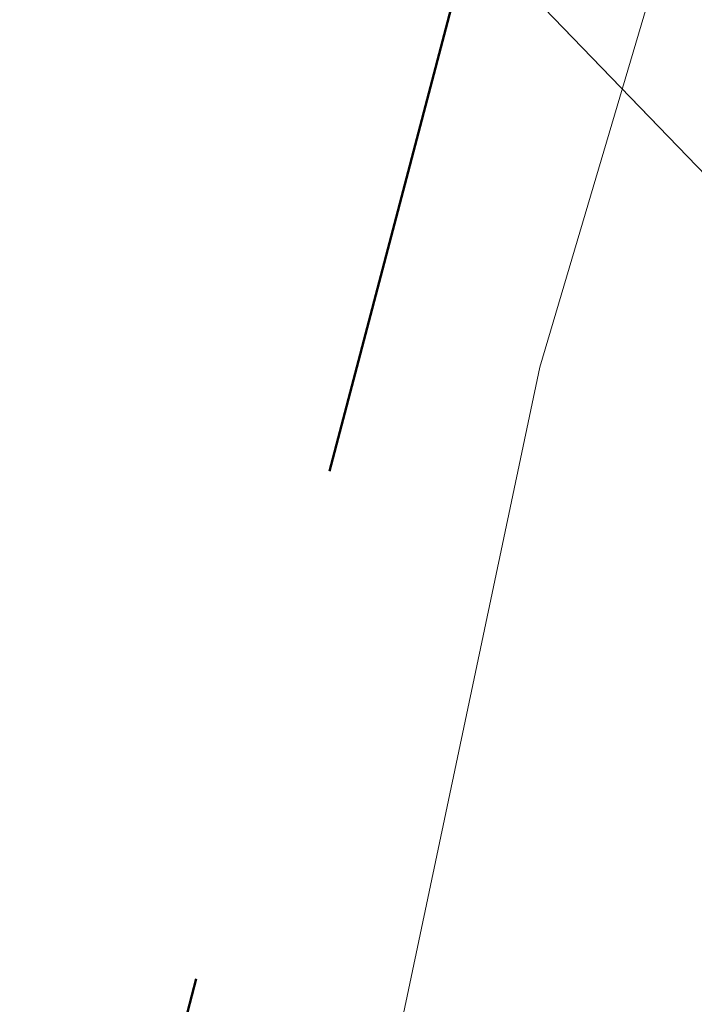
# Model space of a CAD drawing. Header units: metres. Extents: x 7523615 to 7533948, y 5492686 to 5502120.
# Tile 52 of 256: x 7529154.9 to 7529156.7, y 5498258.19 to 5498260.82. Entities that reach past the tile are written whole.
import ezdxf

# ---------------------------------------------------------------- set-up
doc = ezdxf.new("R2010")
doc.units = ezdxf.units.M
for name, pattern in [('1.4_1.4', [2.8, 1.4, -1.4]), ('egkk-500', [2, 1.5, -0.5]), ('egug-500', [1, 0.5, -0.5])]:
    doc.linetypes.add(name, pattern=pattern)

msp = doc.modelspace()

# ---------------------------------------------------------------- linework, layer by layer
at = {"layer": '217-kontur klasyfikacyjny', "color": 7, "linetype": 'egkk-500', "lineweight": 18, "flags": 128}
msp.add_lwpolyline([(7529158.69, 5498258.37), (7529150.66, 5498266.7)], dxfattribs=at)
at = {"layer": '218-kontur użytku gruntowego', "color": 7, "linetype": 'egug-500', "lineweight": 18, "flags": 128}
msp.add_lwpolyline([(7529158.69, 5498258.37), (7529150.66, 5498266.7)], dxfattribs=at)
at = {"layer": 'przewód telekomunikacyjny podziemny', "color": 7, "linetype": 'CONTINUOUS', "lineweight": 18, "flags": 128}
msp.add_lwpolyline([(7529179.84, 5498233.91), (7529152.37, 5498238.72), (7529152.01, 5498239.63), (7529156.29, 5498259.89), (7529158.82, 5498268.44), (7529158.75, 5498269.35), (7529158.05, 5498270.32), (7529158.54, 5498274.64), (7529160.86, 5498280.44), (7529161.16, 5498283.33), (7529161.17, 5498290.38), (7529162.58, 5498301.68), (7529162.02, 5498302.35), (7529119.57, 5498312.15), (7529119.01, 5498313.35), (7529127.22, 5498337.94), (7529126.73, 5498338.83), (7529106.18, 5498343.25), (7529080.64, 5498346.82), (7529070.05, 5498347.14), (7529022.82, 5498352.62)], dxfattribs=at)
at = {"layer": 'Zakres', "color": 5, "linetype": '1.4_1.4', "lineweight": 50, "flags": 128}
msp.add_lwpolyline([(7531743.27, 5499246.67), (7531674.19, 5499075.04), (7531617.162, 5499130.015), (7531497.218, 5499019.596), (7531360.693, 5498909.882), (7531137.385, 5498723.263), (7530837.96, 5498471.05), (7530827.293, 5498468.557), (7530555.83, 5498209.93), (7530490.214, 5498246.484), (7530415.425, 5498175.928), (7530370.975, 5498140.65), (7530313.12, 5498105.373), (7530175.536, 5498113.134), (7530201.642, 5498273.295), (7530135.32, 5498299.4), (7530095.809, 5498250.012), (7529934.942, 5498278.939), (7529886.553, 5498254.598), (7529886.964, 5498227.434), (7529861.564, 5498166.05), (7529795.242, 5498157.584), (7529752.203, 5498064.45), (7529512.785, 5498134.242), (7529497.697, 5498245.624), (7529418.476, 5498260.595), (7529163.77, 5498290.228), (7529123.554, 5498137.123), (7529361.326, 5498088.439), (7529468.57, 5498017.178), (7529499.62, 5497998.73), (7529568.053, 5497998.128), (7529612.503, 5497967.789), (7529759.259, 5497962.851), (7529731.037, 5497742.012), (7529837.62, 5497773.434), (7529926.26, 5498000.98), (7530249.502, 5497965.967), (7530399.55, 5498036.463), (7530504.325, 5498041.167), (7530550.186, 5498000.245), (7530485.275, 5497939.567), (7530567.12, 5497896.528), (7530578.585, 5497865.954), (7530414.955, 5497723.667), (7530456.347, 5497670.633), (7530620.036, 5497828.677), (7530672.247, 5497834.44), (7530708.231, 5497874.656), (7530802.893, 5497949.739), (7531291.019, 5497844.846), (7531633.86, 5497783.346), (7531723.76, 5497752.948), (7531716.74, 5497689.82), (7531638.86, 5497701.8), (7531607.99, 5497651.877), (7531593.173, 5497646.233), (7531554.368, 5497551.688), (7531542.197, 5497533.109), (7531433.365, 5497444.091), (7531365.279, 5497382.708), (7531307.012, 5497340.61), (7531265.619, 5497313.74), (7531154.142, 5497225.545), (7531069.475, 5497140.173), (7531095.58, 5497066.795), (7531227.52, 5497061.86), (7531269.853, 5497013.879), (7531267.74, 5496900.28), (7531245.86, 5496824.79), (7531285.37, 5496797.98), (7531257.86, 5496726.01), (7531235.28, 5496726.72), (7531225.4, 5496699.91), (7531197.11, 5496699.88), (7531185.19, 5496624.41), (7531253.801, 5496571.672), (7531243.218, 5496477.481), (7531256.45, 5496456.49), (7531351.7, 5496436.03), (7531399.67, 5496549.62), (7531437.77, 5496640.64), (7531396.85, 5496663.92), (7531455.59, 5496799.214), (7531464.057, 5496818.264), (7531468.643, 5496848.955), (7531480.284, 5496877.178), (7531555.07, 5497002.95), (7531557.66, 5497022.169), (7531504.626, 5497031.871), (7531386.27, 5497072.44), (7531447.65, 5497179.68), (7531472.876, 5497186.563), (7531542.726, 5497165.75), (7531534.965, 5497117.772), (7531587.882, 5497105.777), (7531625.629, 5497206.319), (7531717.203, 5497165.383), (7531739.282, 5497219.078), (7531634.801, 5497264.88), (7531650.323, 5497306.508), (7531689.66, 5497342.67), (7531724.67, 5497377.51), (7531750.159, 5497383.413), (7531790.729, 5497415.163), (7531807.49, 5497435.8), (7531857.051, 5497525.936), (7531880.16, 5497531.76), (7531912.79, 5497579.205), (7531951.42, 5497582.56), (7531983.17, 5497634.77), (7532010.156, 5497686.449), (7532022.445, 5497715.671), (7532045.96, 5497826.68), (7532028.32, 5497890.18), (7532058.84, 5497978.726), (7532130.806, 5498096.73), (7532169.259, 5498228.668), (7532173.67, 5498272.59), (7532173.45, 5498329.02), (7532174.198, 5498362.371), (7532178.843, 5498457.798), (7532136.745, 5498585.562), (7532124.809, 5498799.345), (7532152.62, 5498813.574), (7532125.691, 5499032.472), (7532124.985, 5499095.267), (7532200.95, 5499066.75), (7532264.333, 5499123.018), (7532116.225, 5499183.814), (7531993.341, 5499227.793), (7531913.613, 5499254.722), (7531816.599, 5499290.941), (7531739.752, 5499297.761), (7531571.83, 5499328.1), (7531549.252, 5499297.761), (7531536.552, 5499281.533), (7531425.075, 5499226.5), (7531439.186, 5499201.805), (7531552.78, 5499254.722), (7531607.813, 5499273.772), (7531677.126, 5499271.215)], close=True, dxfattribs=at)

doc.saveas('drawing.dxf')
